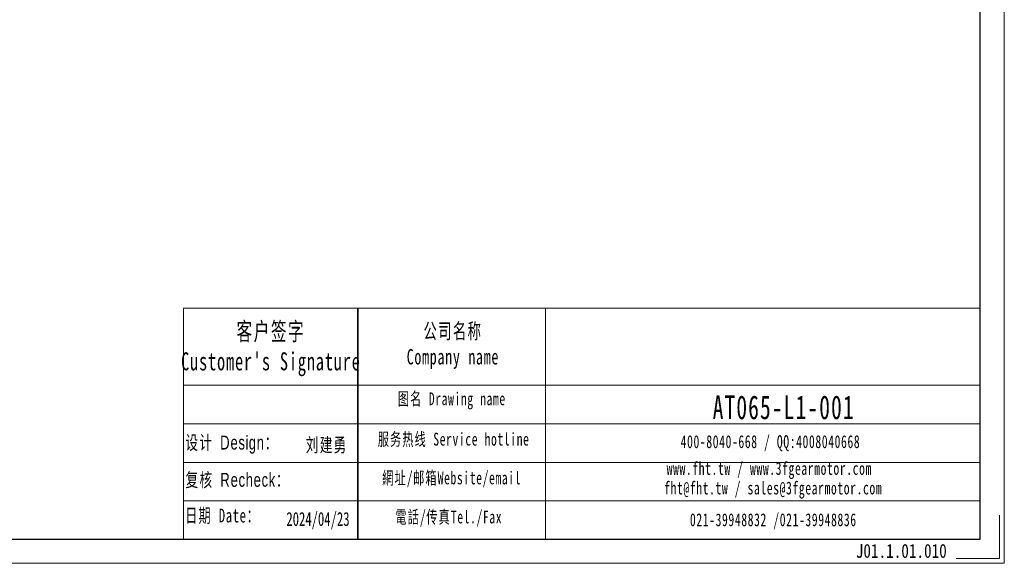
# Model space of a CAD drawing. Header units: millimetres. Extents: x 5 to 370, y 46 to 302.
# Tile 3 of 7: x 193 to 370, y 46 to 143. Entities that reach past the tile are written whole.
import ezdxf

# ---------------------------------------------------------------- set-up
doc = ezdxf.new("R2010")
doc.units = ezdxf.units.MM
doc.layers.get('0').update_dxf_attribs({"lineweight": 35})
doc.layers.add('6文字层', color=3, linetype='Continuous')
for name, color, linetype, lineweight in [('7标注层', 4, 'Continuous', 18), ('SLD-0', 7, 'Continuous', 18), ('图框_外框线', 7, 'Continuous', 18)]:
    doc.layers.add(name, color=color, linetype=linetype, lineweight=lineweight)
doc.styles.add('标准', font='txt', dxfattribs={"width": 0.667})
doc.styles.add('样式 1', font='txt', dxfattribs={"width": 0.8})

msp = doc.modelspace()

# ---------------------------------------------------------------- linework, layer by layer
msp.add_line((253.6129, 91.5971), (253.6129, 50.1084))
at = {"layer": '7标注层', "color": 0}
msp.add_line((222.3162, 91.5971), (222.3162, 50.1155), dxfattribs=at)
at = {"layer": '图框_外框线'}
for p, q in [((222.3162, 91.5971), (253.6129, 91.5971)), ((253.6129, 91.5971), (253.6129, 50.1155)), ((253.6129, 91.5971), (365.3512, 91.5971)), ((287.333, 91.5971), (287.333, 50.1155)), ((222.3162, 77.7546), (253.6129, 77.7546)), ((253.6129, 77.7546), (365.3512, 77.7546)), ((222.3162, 70.8334), (365.3512, 70.8334)), ((222.3162, 63.9122), (365.3512, 63.9122)), ((222.3162, 56.991), (365.3512, 56.991))]:
    msp.add_line(p, q, dxfattribs=at)
at = {"layer": '图框_外框线', "color": 3}
msp.add_lwpolyline([(6.7097, 45.7945), (369.6722, 45.7945), (369.6722, 302.4608), (6.7097, 302.4608)], close=True, dxfattribs=at)
at = {"layer": '图框_外框线', "color": 3, "lineweight": 25}
msp.add_lwpolyline([(28.3146, 50.1155), (365.3512, 50.1155), (365.3512, 298.1399), (28.3146, 298.1399)], close=True, dxfattribs=at)
at = {"layer": '图框_外框线', "color": 3}
msp.add_lwpolyline([(368.808, 54.4365), (368.808, 46.6587), (361.0302, 46.6587)], dxfattribs=at)

# ---------------------------------------------------------------- texts
at = {"layer": '6文字层', "insert": (343.016, 49.2755), "char_height": 2.5, "width": 43.304423, "attachment_point": 1, "style": '样式 1'}
msp.add_mtext('J01.1.01.010', dxfattribs=at)
at = {"layer": 'SLD-0', "color": 1, "attachment_point": 2, "style": '标准'}
for s, insert, char_height, width in [("\\T1.1;客户签字\\PCustomer's Signature", (238.0185, 89.0362), 3.229902, 40.180314), ('\\T1.1;公司名称\\PCompany name', (270.6868, 88.8647), 2.768487, 35.843268), ('\\T1.1;图名 Drawing name', (270.4976, 76.4788), 2.307073, 29.504426), ('{\\H1.53795x;\\T1.10000;AT065-L1-001}', (330.0694, 75.9217), 2.768487, 23.505547), ('{\\fSimSun|b0|i0|c134|p2;\\T1.1;设计 \\fArial|b0|i0|c0|p34;Design\\fSimSun|b0|i0|c134|p2;：}', (231.0338, 68.7134), 2.5, 31.971711), ('\\T1.1;服务热线 Service hotline', (270.8247, 69.2243), 2.307073, 32.870765), ('\\T1.1;400-8040-668 / QQ:4008040668', (327.6949, 68.7834), 2.307073, 67.17137), ('{\\fSimSun|b0|i0|c134|p2;\\T1.1;刘建勇}', (248.038, 68.2913), 2.5, 31.971711), ('\\T1.1;www.fht.tw / www.3fgearmotor.com ', (327.4822, 63.9781), 2.307073, 67.246987), ('{\\fSimSun|b0|i0|c134|p2;\\T1.1;复核 \\fArial|b0|i0|c0|p34;Recheck\\fSimSun|b0|i0|c134|p2;：}', (232.0544, 62.0241), 2.5, 31.971711), ('\\T1.1;網址/邮箱Website/email', (270.4655, 62.2734), 2.307073, 34.215373), ('{\\T1.10000;fht@fht.tw / sales@3fgearmotor.com }', (328.1853, 60.465), 2.307073, 67.246987), ('{\\T1.1;日期 Date：}', (229.3423, 55.6195), 2.5, 31.971711), ('2024/04/23', (246.4681, 55.0011), 2.5, 31.971711), ('\\T1.1;電話/传真Tel./Fax', (269.9486, 55.2684), 2.307073, 34.626884), ('\\T1.1;021-39948832 /021-39948836 ', (328.2094, 54.7639), 2.307073, 51.348161)]:
    msp.add_mtext(s, dxfattribs=dict(at, insert=insert, char_height=char_height, width=width))

doc.saveas('drawing.dxf')
